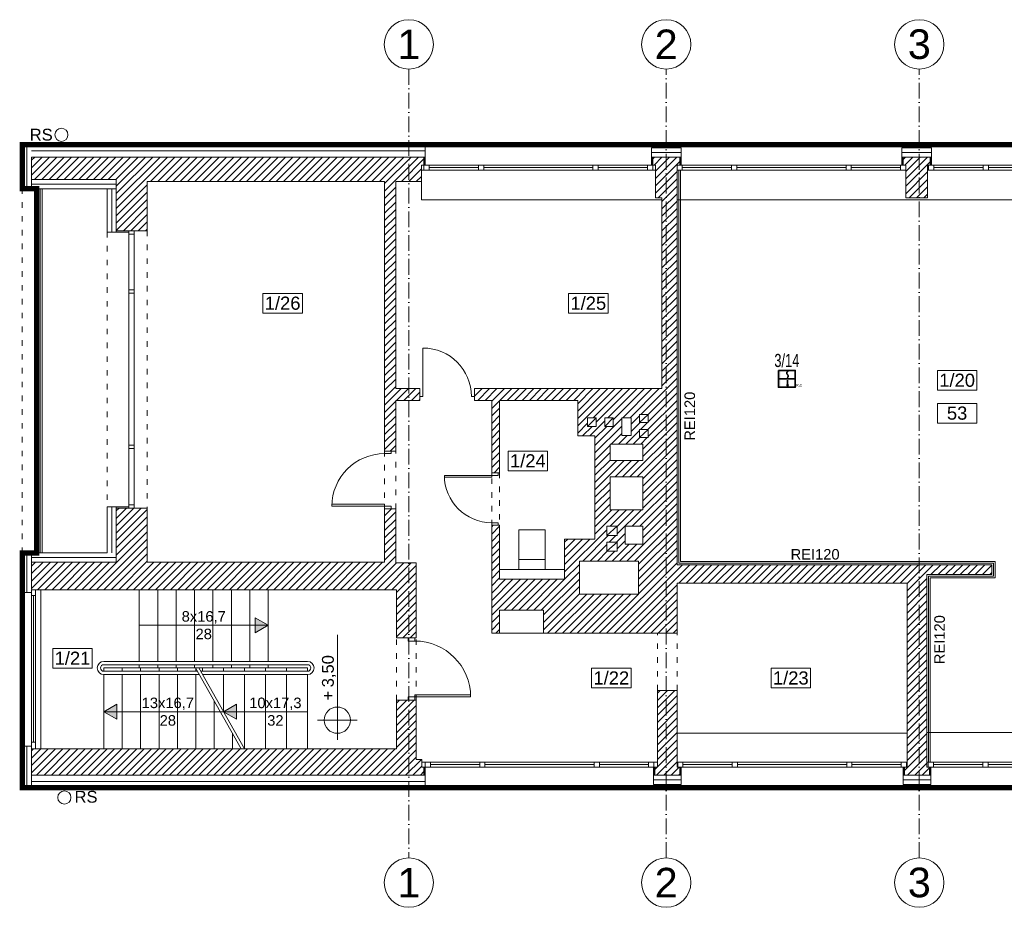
# Model space of a CAD drawing. Header units: millimetres. Extents: x 167773 to 185035, y -114105 to -66770.
# Tile 18 of 114: x 170958 to 172456, y -102287 to -100937. Entities that reach past the tile are written whole.
import ezdxf
from ezdxf.enums import TextEntityAlignment as Align

# ---------------------------------------------------------------- set-up
doc = ezdxf.new("R2010")
doc.units = ezdxf.units.MM
for name, pattern in [('ACAD_ISO03W100', [30, 12, -18]), ('ACAD_ISO10W100', [18, 12, -3, 0, -3]), ('DASHED', [0.75, 0.5, -0.25])]:
    doc.linetypes.add(name, pattern=pattern)
doc.layers.get('0').update_dxf_attribs({"lineweight": 9})
for name, color, linetype, lineweight in [('!_ppoz', 24, 'Continuous', 9), ('a-op_text', 7, 'Continuous', 9), ('a-osie', 20, 'ACAD_ISO10W100', 9), ('b-cienka', 9, 'Continuous', 9), ('b-drzwi', 6, 'Continuous', 9), ('b-izolacja', 8, 'BATTING', 9), ('b-okna', 6, 'Continuous', 9), ('b-przerywana1', 9, 'ACAD_ISO03W100', 9), ('b-przerywana2', 2, 'ACAD_ISO03W100', 9), ('b-widokowa', 7, 'Continuous', 9), ('b-ściany', 2, 'Continuous', 9), ('c-wyposazenie', 5, 'Continuous', 9), ('EL_Linia SSP', 240, 'Continuous', 35), ('h-hatch', 8, 'Continuous', 9), ('opis text', 7, 'Continuous', 9)]:
    doc.layers.add(name, color=color, linetype=linetype, lineweight=lineweight)
doc.layers.add('!zakres', color=7, linetype='ACAD_ISO03W100', lineweight=60, true_color=0x8a14ff)
doc.styles.add('Arial', font='arial.ttf')
doc.styles.add('PPAB_100', font='arial.ttf', dxfattribs={"height": 18})
doc.styles.add('PPAB_50', font='arial.ttf', dxfattribs={"height": 8})
doc.linetypes.add('BATTING', pattern='A,0.0001,-0.1,[134,ltypeshp.shx,S=0.1,R=0,X=-0.1,Y=0],-0.2,[134,ltypeshp.shx,S=0.1,R=180,X=0.1,Y=0],-0.1', length=0.4001)
pattern_1 = [(45, (15000, 0), (-5.61266008, 5.61266008), [])]

# ---------------------------------------------------------------- blocks, each defined once
blk = doc.blocks.new('okno_')
at = {"layer": 'b-okna'}
for p, q in [((-166, -4), (-91, -4)), ((-83, -4), (83, -4)), ((91, -4), (166, -4))]:
    blk.add_line(p, q, dxfattribs=at)
for points in [[(-174, -8), (174, -8), (174, 0), (-174, 0)], [(-174, 0), (-166, 0), (-166, -8), (-174, -8)], [(-83, 0), (-91, 0), (-91, -8), (-83, -8)], [(83, 0), (91, 0), (91, -8), (83, -8)], [(166, 0), (174, 0), (174, -8), (166, -8)]]:
    blk.add_lwpolyline(points, close=True, dxfattribs=at)
blk = doc.blocks.new('kotapozioma')
for p, q in [((49330.12, 104.43), (49330.12, 134.43)), ((49315.12, 119.43), (49395.12, 119.43))]:
    blk.add_line(p, q)
blk.add_circle((49330.12, 119.43), 10)
at = {"layer": 'opis text', "style": 'PPAB_50'}
for tag, p in [('ZNAK', (49345.12, 119.43)), ('WARTOSC', (49355.12, 119.43))]:
    blk.add_attdef(tag, text='', height=9, dxfattribs=at).set_placement(p, align=Align.BOTTOM_LEFT)
blk = doc.blocks.new('A$C5690186C')
at = {"layer": 'EL_Linia SSP', "lineweight": 5}
h = blk.add_hatch(color=256, dxfattribs=at)
h.set_gradient(color1=(255, 0, 0), color2=(224, 0, 0), one_color=1, name='INVSPHERICAL')
h.paths.add_polyline_path([(-9.8, 0), (-9.8, 12.8), (-12.8, 12.8), (-12.8, 0)])
h.paths.add_polyline_path([(-9.8, -12.8), (-9.8, 0), (-12.8, 0), (-12.8, -12.8)])
at = {"layer": 'EL_Linia SSP'}
blk.add_hatch(color=256, dxfattribs=at).paths.add_polyline_path([(2, -9.8, 1), (0.1, -9.8, 1)])
for p, q in [((-12.8, 0), (12.8, 0)), ((1.1, -2.1), (1.1, -9.8))]:
    blk.add_line(p, q, dxfattribs=at)
at = {"layer": 'EL_Linia SSP', "color": 1, "linetype": 'Continuous'}
for p, q in [((-0.1, 8.5), (0.1, 9.4)), ((0.1, 7.7), (-0.1, 8.5)), ((0.1, 9.4), (0.7, 10.4)), ((0.6, 7), (0.1, 7.7)), ((1.4, 2.3), (0.4, 1.2)), ((0.7, 6.7), (0.6, 7)), ((0.7, 10.4), (1.8, 11.5)), ((1.1, 6.3), (0.7, 6.7)), ((1.1, 6.3), (1.4, 6)), ((1.4, 6), (1.6, 5.7)), ((2, 3.3), (1.4, 2.3)), ((1.6, 5.7), (2, 5)), ((2, 5), (2.2, 4.2)), ((2.2, 4.2), (2, 3.3))]:
    blk.add_line(p, q, dxfattribs=at)
at = {"layer": 'EL_Linia SSP'}
blk.add_lwpolyline([(-12.8, 12.8), (12.8, 12.8), (12.8, -12.8), (-12.8, -12.8)], close=True, dxfattribs=at)
blk.add_circle((1.1, -9.8), 0.938, dxfattribs=at)
at = {"layer": 'EL_Linia SSP', "color": 1}
blk.add_text('R,C', height=4, dxfattribs=at).set_placement((13.9, -11.8))

msp = doc.modelspace()

# ---------------------------------------------------------------- hatches: boundary and pattern name
at = {"layer": 'b-cienka'}
h = msp.add_hatch(color=256, dxfattribs=at)
h.paths.add_polyline_path([(171336.2, -101858), (171336.4, -101857.9), (171316.5, -101846.4), (171316.5, -101858)])
h.paths.add_polyline_path([(171316.5, -101858), (171316.5, -101869.4), (171336.2, -101858)])
h = msp.add_hatch(color=256, dxfattribs=at)
h.paths.add_polyline_path([(171086.7, -101989.3), (171086.4, -101989.4), (171106.4, -102000.9), (171106.4, -101989.3)])
h.paths.add_polyline_path([(171106.4, -101989.3), (171106.4, -101977.9), (171086.7, -101989.3)])
h = msp.add_hatch(color=256, dxfattribs=at)
h.paths.add_polyline_path([(171268.7, -101989.3), (171268.4, -101989.4), (171288.4, -102000.9), (171288.4, -101989.3)])
h.paths.add_polyline_path([(171288.4, -101989.3), (171288.4, -101977.9), (171268.7, -101989.3)])
at = {"layer": 'h-hatch'}
h = msp.add_hatch(dxfattribs=at)
h.set_pattern_fill('ANSI31', color=256, scale=2.5, style=0)
h.set_pattern_definition(pattern_1)
h.paths.add_polyline_path([(171569.4, -101157.9), (171573.4, -101157.9), (171573.4, -101145.9), (170976.4, -101145.9), (170976.4, -101179.9), (171105.4, -101179.9), (171105.4, -101257.9), (171124.4, -101257.9), (171152.4, -101257.9), (171152.4, -101182.9), (171513.4, -101182.9), (171513.4, -101592.9), (171530.4, -101592.9), (171530.4, -101515.9), (171566.9, -101515.9), (171566.9, -101497.9), (171530.4, -101497.9), (171530.4, -101182.9), (171569.4, -101182.9)])
h = msp.add_hatch(dxfattribs=at)
h.set_pattern_fill('ANSI31', color=256, scale=2.5, style=0)
h.set_pattern_definition(pattern_1)
h.paths.add_polyline_path([(171958.4, -101165.9), (171958.4, -101157.9), (171962.4, -101157.9), (171962.4, -101145.9), (171921.4, -101145.9), (171921.4, -101157.9), (171925.4, -101157.9), (171925.4, -101207.9), (171935.4, -101207.9), (171935.4, -101497.9), (171650.4, -101497.9), (171650.4, -101515.9), (171676.4, -101515.9), (171676.4, -101625.9), (171688.4, -101625.9), (171688.4, -101515.9), (171807.4, -101515.9), (171807.4, -101569.9), (171833.4, -101569.9), (171833.4, -101726.9), (171787.4, -101726.9), (171787.4, -101787.9), (171688.4, -101787.9), (171688.4, -101705.9), (171676.4, -101705.9), (171676.4, -101869.9), (171688.4, -101869.9), (171688.4, -101834.9), (171755.4, -101834.9), (171755.4, -101869.9), (171958.4, -101869.9), (171958.4, -101793.9), (172308.4, -101793.9), (172308.4, -102073.9), (172304.4, -102073.9), (172304.4, -102085.9), (172342.4, -102085.9), (172342.4, -102073.9), (172338.4, -102073.9), (172338.4, -101780.9), (172437.4, -101780.9), (172437.4, -101765.9), (171958.4, -101765.9)])
h.paths.add_polyline_path([(171914.4, -101572.4), (171901.4, -101572.4), (171901.4, -101560.4), (171914.4, -101560.4)], flags=16)
h.paths.add_polyline_path([(171914.4, -101549.4), (171901.4, -101549.4), (171901.4, -101537.4), (171914.4, -101537.4)], flags=16)
h.paths.add_polyline_path([(171906.4, -101582.4), (171906.4, -101607.4), (171856.4, -101607.4), (171856.4, -101582.4)], flags=16)
h.paths.add_polyline_path([(171888.4, -101569.4), (171874.4, -101569.4), (171874.4, -101542.4), (171888.4, -101542.4)], flags=16)
h.paths.add_polyline_path([(171906.4, -101632.4), (171906.4, -101682.4), (171856.4, -101682.4), (171856.4, -101632.4)], flags=16)
h.paths.add_polyline_path([(171861.4, -101555.4), (171848.4, -101555.4), (171848.4, -101542.4), (171861.4, -101542.4)], flags=16)
h.paths.add_polyline_path([(171835.4, -101555.4), (171822.4, -101555.4), (171822.4, -101542.4), (171835.4, -101542.4)], flags=16)
h.paths.add_polyline_path([(171906.4, -101707.4), (171906.4, -101734.4), (171879.4, -101734.4), (171879.4, -101707.4)], flags=16)
h.paths.add_polyline_path([(171867.4, -101707.4), (171867.4, -101721.4), (171851.4, -101721.4), (171851.4, -101707.4)], flags=16)
h.paths.add_polyline_path([(171867.4, -101731.4), (171867.4, -101745.4), (171851.4, -101745.4), (171851.4, -101731.4)], flags=16)
h.paths.add_polyline_path([(171899.9, -101760.4), (171899.9, -101810.4), (171809.9, -101810.4), (171809.9, -101760.4)], flags=16)
h = msp.add_hatch(dxfattribs=at)
h.set_pattern_fill('ANSI31', color=256, scale=2.5, style=0)
h.set_pattern_definition(pattern_1)
h.paths.add_polyline_path([(172339.4, -101157.9), (172343.4, -101157.9), (172343.4, -101145.9), (172302.4, -101145.9), (172302.4, -101157.9), (172306.4, -101157.9), (172306.4, -101165.9), (172306.4, -101207.9), (172339.4, -101207.9)])
h = msp.add_hatch(dxfattribs=at)
h.set_pattern_fill('ANSI31', color=256, scale=2.5, style=0)
h.set_pattern_definition(pattern_1)
h.paths.add_polyline_path([(171561.4, -101762.9), (171530.4, -101762.9), (171530.4, -101680.9), (171513.4, -101680.9), (171513.4, -101761.9), (171152.4, -101761.9), (171152.4, -101679.9), (171124.4, -101679.9), (171105.4, -101679.9), (171105.4, -101761.9), (170976.4, -101761.9), (170976.4, -101803.9), (171531.4, -101803.9), (171531.4, -101876.9), (171561.4, -101876.9)])
h = msp.add_hatch(dxfattribs=at)
h.set_pattern_fill('ANSI31', color=256, scale=2.5, style=0)
h.set_pattern_definition(pattern_1)
h.paths.add_polyline_path([(171958.4, -101956.9), (171928.4, -101956.9), (171928.4, -102073.9), (171924.4, -102073.9), (171924.4, -102085.9), (171962.4, -102085.9), (171962.4, -102073.9), (171959.4, -102073.9), (171958.4, -102073.9)])
h = msp.add_hatch(dxfattribs=at)
h.set_pattern_fill('ANSI31', color=256, scale=2.5, style=0)
h.set_pattern_definition(pattern_1)
h.paths.add_polyline_path([(171570.4, -102061.9), (171561.4, -102061.9), (171561.4, -101971.9), (171531.4, -101971.9), (171531.4, -102045.9), (170976.4, -102045.9), (170976.4, -102085.9), (171573.4, -102085.9), (171573.4, -102073.9), (171570.4, -102073.9)])

# ---------------------------------------------------------------- linework, layer by layer
at = {"layer": '!_ppoz', "ltscale": 2}
for p, q in [((171960.9, -101763.4), (171960.9, -101165.9)), ((171963.4, -101760.9), (171963.4, -101165.9)), ((172439.9, -101763.4), (171960.9, -101763.4)), ((172442.4, -101760.9), (171963.4, -101760.9)), ((172439.9, -101783.4), (172439.9, -101763.4)), ((172442.4, -101785.9), (172442.4, -101760.9)), ((172340.9, -102065.9), (172340.9, -101783.4)), ((172340.9, -101783.4), (172439.9, -101783.4)), ((172343.4, -102065.9), (172343.4, -101785.9)), ((172343.4, -101785.9), (172442.4, -101785.9))]:
    msp.add_line(p, q, dxfattribs=at)
at = {"layer": '!zakres', "linetype": 'DASHED', "ltscale": 60, "const_width": 8, "flags": 128}
msp.add_lwpolyline([(170984.4, -101193.9), (170962.4, -101193.9), (170962.4, -101126.9), (179273.4, -101126.9), (179273.4, -102104.9), (170962.4, -102104.9), (170962.4, -101747.9), (170984.4, -101747.9), (170984.4, -101193.9)], close=True, dxfattribs=at)
at = {"layer": 'a-op_text', "ltscale": 0.5}
for points in [[(171328.4, -101383.2), (171328.4, -101353.2), (171388.4, -101353.2), (171388.4, -101383.2)], [(171793.4, -101383.2), (171793.4, -101353.2), (171853.4, -101353.2), (171853.4, -101383.2)], [(172354.4, -101500.4), (172354.4, -101470.4), (172414.4, -101470.4), (172414.4, -101500.4)], [(172354.4, -101550.4), (172354.4, -101520.4), (172414.4, -101520.4), (172414.4, -101550.4)], [(171701.4, -101623), (171701.4, -101593), (171761.4, -101593), (171761.4, -101623)], [(171008.8, -101923.2), (171008.8, -101893.2), (171068.8, -101893.2), (171068.8, -101923.2)], [(171828.4, -101953.2), (171828.4, -101923.2), (171888.4, -101923.2), (171888.4, -101953.2)], [(172101.4, -101953.2), (172101.4, -101923.2), (172161.4, -101923.2), (172161.4, -101953.2)]]:
    msp.add_lwpolyline(points, close=True, dxfattribs=at)
at = {"layer": 'a-osie', "ltscale": 2}
for p, q in [((171550.4, -101011.9), (171550.4, -102211.9)), ((171941.9, -102211.9), (171941.9, -101011.9)), ((172326.9, -102211.9), (172326.9, -101011.9))]:
    msp.add_line(p, q, dxfattribs=at)
at = {"layer": 'a-osie', "linetype": 'Continuous'}
for centre in [(171550.4, -100974.4), (171941.9, -100974.4), (172326.9, -100974.4), (171550.4, -102249.4), (171941.9, -102249.4), (172326.9, -102249.4)]:
    msp.add_circle(centre, 37.5, dxfattribs=at)
at = {"layer": 'b-cienka'}
for p, q in [((171140.4, -101857.9), (171336.4, -101857.9)), ((171086.4, -101989.4), (171268.4, -101989.4)), ((171268.4, -101989.4), (171396.4, -101989.4))]:
    msp.add_line(p, q, dxfattribs=at)
for points in [[(171316.5, -101869.4), (171316.5, -101846.4), (171336.4, -101857.9)], [(171106.4, -101977.9), (171106.4, -102000.9), (171086.4, -101989.4)], [(171288.4, -101977.9), (171288.4, -102000.9), (171268.4, -101989.4)]]:
    msp.add_lwpolyline(points, close=True, dxfattribs=at)
at = {"layer": 'b-drzwi'}
for p, q in [((171571.9, -101509.9), (171571.9, -101436.3)), ((171566.9, -101509.9), (171571.9, -101509.9)), ((171650.5, -101509.9), (171645.5, -101509.9))]:
    msp.add_line(p, q, dxfattribs=at)
for points in [[(171513.4, -101596.9), (171513.4, -101592.9), (171523.4, -101592.9), (171523.4, -101596.9)], [(171676.4, -101629.9), (171676.4, -101632.9), (171604.4, -101632.9), (171604.4, -101629.9)], [(171676.4, -101629.9), (171676.4, -101625.9), (171686.4, -101625.9), (171686.4, -101629.9)], [(171513.4, -101676.9), (171513.4, -101673.9), (171433.4, -101673.9), (171433.4, -101676.9)], [(171513.4, -101680.9), (171513.4, -101676.9), (171523.4, -101676.9), (171523.4, -101680.9)], [(171676.4, -101705.9), (171676.4, -101701.9), (171686.4, -101701.9), (171686.4, -101705.9)], [(171559.4, -101876.9), (171559.4, -101881.9), (171549.4, -101881.9), (171549.4, -101876.9)], [(171559.4, -101966.9), (171559.4, -101963.9), (171644.4, -101963.9), (171644.4, -101966.9)], [(171559.4, -101966.9), (171559.4, -101971.9), (171549.4, -101971.9), (171549.4, -101966.9)]]:
    msp.add_lwpolyline(points, close=True, dxfattribs=at)
for centre, radius, start, end in [((171571.9, -101509.9), 73.6, 0, 90), ((171513.4, -101676.9), 80, 90, 180), ((171676.4, -101629.9), 72, 180, 270), ((171559.4, -101966.9), 85, 0, 90)]:
    msp.add_arc(centre, radius, start, end, dxfattribs=at)
at = {"layer": 'b-izolacja', "ltscale": 16}
for p, q in [((170969.4, -101126.9), (170969.4, -101193.9)), ((171919.4, -101138.9), (171964.4, -101138.9)), ((172300.4, -101138.9), (172345.4, -101138.9)), ((171105.4, -101186.9), (170976.4, -101186.9)), ((171098.4, -101193.9), (171098.4, -101259.9)), ((171098.4, -101677.9), (171098.4, -101747.9)), ((170969.4, -101747.9), (170969.4, -101807.9)), ((170976.4, -101754.9), (171105.4, -101754.9)), ((170969.4, -102041.9), (170969.4, -102104.9)), ((171922.4, -102092.9), (171964.4, -102092.9)), ((172302.4, -102092.9), (172344.4, -102092.9))]:
    msp.add_line(p, q, dxfattribs=at)
at = {"layer": 'b-izolacja', "ltscale": 22}
for p, q in [((170976.4, -101136.4), (171575.4, -101136.4)), ((170976.4, -102095.4), (171575.4, -102095.4))]:
    msp.add_line(p, q, dxfattribs=at)
at = {"layer": 'b-izolacja', "ltscale": 2}
for p, q in [((171574.4, -101145.9), (171574.4, -101157.9)), ((171920.4, -101145.9), (171920.4, -101157.9)), ((171963.4, -101145.9), (171963.4, -101157.9)), ((172301.4, -101145.9), (172301.4, -101157.9)), ((172344.4, -101145.9), (172344.4, -101157.9)), ((171574.4, -102073.9), (171574.4, -102085.9)), ((171923.4, -102073.9), (171923.4, -102085.9)), ((171963.4, -102073.9), (171963.4, -102085.9)), ((172303.4, -102073.9), (172303.4, -102085.9)), ((172343.4, -102073.9), (172343.4, -102085.9))]:
    msp.add_line(p, q, dxfattribs=at)
at = {"layer": 'b-izolacja', "linetype": 'ByBlock', "ltscale": 22}
for p, q in [((170976.4, -101179.9), (170976.4, -101193.9)), ((171091.4, -101193.9), (171105.4, -101193.9)), ((170976.4, -101761.9), (170976.4, -101747.9)), ((170976.4, -102085.9), (170976.4, -102104.9))]:
    msp.add_line(p, q, dxfattribs=at)
at = {"layer": 'b-okna'}
for p, q in [((171919.4, -101157.9), (171575.4, -101157.9)), ((172300.4, -101157.9), (171964.4, -101157.9)), ((172684.4, -101157.9), (172345.4, -101157.9)), ((171925.4, -101165.9), (171569.4, -101165.9)), ((172306.4, -101165.9), (171958.4, -101165.9)), ((172690.4, -101165.9), (172339.4, -101165.9)), ((171124.4, -101347.9), (171124.4, -101262.9)), ((171132.4, -101347.9), (171132.4, -101262.9)), ((171124.4, -101583.9), (171124.4, -101352.9)), ((171132.4, -101583.9), (171132.4, -101352.9)), ((171124.4, -101674.9), (171124.4, -101588.9)), ((171132.4, -101674.9), (171132.4, -101588.9)), ((170976.4, -101807.9), (170976.4, -102041.9)), ((170976.4, -101812.9), (170982.4, -101812.9)), ((170979.4, -101812.9), (170979.4, -102035.9)), ((170982.4, -101803.9), (170982.4, -102045.9)), ((170976.4, -102035.9), (170982.4, -102035.9)), ((171928.4, -102065.9), (171570.4, -102065.9)), ((172308.4, -102065.9), (171958.4, -102065.9)), ((172690.4, -102065.9), (172338.4, -102065.9)), ((171922.4, -102073.9), (171575.4, -102073.9)), ((172302.4, -102073.9), (171964.4, -102073.9)), ((172684.4, -102073.9), (172344.4, -102073.9))]:
    msp.add_line(p, q, dxfattribs=at)
for points in [[(171124.4, -101262.9), (171132.4, -101262.9), (171132.4, -101257.9), (171124.4, -101257.9)], [(171124.4, -101352.9), (171132.4, -101352.9), (171132.4, -101347.9), (171124.4, -101347.9)], [(171124.4, -101588.9), (171132.4, -101588.9), (171132.4, -101583.9), (171124.4, -101583.9)], [(171124.4, -101679.9), (171132.4, -101679.9), (171132.4, -101674.9), (171124.4, -101674.9)]]:
    msp.add_lwpolyline(points, close=True, dxfattribs=at)
at = {"layer": 'b-przerywana1', "ltscale": 0.7}
for p, q in [((170962.4, -101747.9), (170962.4, -101193.9)), ((171091.4, -101259.9), (171091.4, -101677.9)), ((171152.4, -101257.9), (171152.4, -101679.9)), ((171513.4, -101592.9), (171513.4, -101680.9)), ((171530.4, -101680.9), (171530.4, -101592.9)), ((171676.4, -101705.9), (171676.4, -101625.9)), ((171688.4, -101625.9), (171688.4, -101705.9)), ((170962.4, -102041.9), (170962.4, -101807.9)), ((171531.4, -101971.9), (171531.4, -101876.9)), ((171561.4, -101971.9), (171561.4, -101876.9)), ((171928.4, -101956.9), (171928.4, -101869.9)), ((171958.4, -101956.9), (171958.4, -101869.9))]:
    msp.add_line(p, q, dxfattribs=at)
at = {"layer": 'b-przerywana2'}
msp.add_line((171570.4, -102061.9), (171570.4, -102073.9), dxfattribs=at)
at = {"layer": 'b-widokowa'}
for p, q in [((171575.4, -101126.9), (179205.4, -101126.9)), ((170976.4, -101145.9), (170976.4, -101179.9)), ((170976.4, -101145.9), (171575.4, -101145.9)), ((171573.4, -101145.9), (171573.4, -101157.9)), ((171919.4, -101145.9), (171964.4, -101145.9)), ((171921.4, -101145.9), (171921.4, -101157.9)), ((171962.4, -101145.9), (171962.4, -101157.9)), ((172300.4, -101145.9), (172345.4, -101145.9)), ((172302.4, -101145.9), (172302.4, -101157.9)), ((172343.4, -101145.9), (172343.4, -101157.9)), ((171105.4, -101179.9), (170976.4, -101179.9)), ((171105.4, -101179.9), (171105.4, -101259.9)), ((171569.4, -101210.9), (171569.4, -101182.9)), ((170984.4, -101193.9), (170984.4, -101747.9)), ((170989.4, -101193.9), (170989.4, -101747.9)), ((170992.4, -101193.9), (170992.4, -101747.9)), ((171569.4, -101210.9), (171935.4, -101210.9)), ((171958.4, -101210.9), (172690.4, -101210.9)), ((171105.4, -101255.9), (171105.4, -101255.9)), ((171124.4, -101257.9), (171105.4, -101257.9)), ((171822.4, -101555.4), (171835.4, -101542.4)), ((171848.4, -101555.4), (171861.4, -101542.4)), ((171901.4, -101549.4), (171914.4, -101537.4)), ((171901.4, -101572.4), (171914.4, -101560.4)), ((171105.4, -101677.9), (171105.4, -101761.9)), ((171124.4, -101679.9), (171105.4, -101679.9)), ((171105.4, -101685.9), (171105.4, -101685.9)), ((171851.4, -101721.4), (171867.4, -101707.4)), ((171851.4, -101745.4), (171867.4, -101731.4)), ((170976.4, -101761.9), (171105.4, -101761.9)), ((170976.4, -101802.9), (170976.4, -101761.9)), ((171140.4, -101912.9), (171140.4, -101803.9)), ((171168.4, -101912.9), (171168.4, -101803.9)), ((171196.4, -101912.9), (171196.4, -101803.9)), ((171224.4, -101912.9), (171224.4, -101803.9)), ((171252.4, -101912.9), (171252.4, -101803.9)), ((171280.4, -101912.9), (171280.4, -101803.9)), ((171308.4, -101912.9), (171308.4, -101803.9)), ((171336.4, -101912.9), (171336.4, -101803.9)), ((171396.4, -101912.9), (171086.4, -101912.9)), ((171396.4, -101917.9), (171086.4, -101917.9)), ((171140.4, -101922.9), (171140.4, -101917.9)), ((171168.4, -101922.9), (171168.4, -101917.9)), ((171196.4, -101922.9), (171196.4, -101917.9)), ((171224.4, -101922.9), (171224.4, -101917.9)), ((171252.4, -101922.9), (171252.4, -101917.9)), ((171280.4, -101922.9), (171280.4, -101917.9)), ((171308.4, -101922.9), (171308.4, -101917.9)), ((171336.4, -101922.9), (171336.4, -101917.9)), ((171396.4, -101922.9), (171086.4, -101922.9)), ((171086.4, -101922.9), (171086.4, -101927.9)), ((171228.6, -101927.9), (171086.4, -101927.9)), ((171231.4, -101932.9), (171086.4, -101932.9)), ((171086.4, -101932.9), (171086.4, -102045.9)), ((171114.4, -101922.9), (171114.4, -101927.9)), ((171114.4, -101932.9), (171114.4, -102045.9)), ((171142.4, -101922.9), (171142.4, -101927.9)), ((171142.4, -101932.9), (171142.4, -102045.9)), ((171170.4, -101922.9), (171170.4, -101927.9)), ((171170.4, -101932.9), (171170.4, -102045.9)), ((171198.4, -101922.9), (171198.4, -101927.9)), ((171198.4, -101932.9), (171198.4, -102045.9)), ((171226.4, -101924.1), (171226.4, -101927.9)), ((171226.4, -101932.9), (171226.4, -102045.9)), ((171396.4, -101927.9), (171233.6, -101927.9)), ((171236.4, -101922.9), (171236.4, -101927.9)), ((171396.4, -101932.9), (171236.4, -101932.9)), ((171268.4, -101922.9), (171268.4, -101927.9)), ((171268.4, -101932.9), (171268.4, -101989.4)), ((171300.4, -101922.9), (171300.4, -101927.9)), ((171300.4, -101932.9), (171300.4, -102045.9)), ((171332.4, -101922.9), (171332.4, -101927.9)), ((171332.4, -101932.9), (171332.4, -102045.9)), ((171364.4, -101922.9), (171364.4, -101927.9)), ((171364.4, -101932.9), (171364.4, -102045.9)), ((171396.4, -101922.9), (171396.4, -101927.9)), ((171396.4, -101932.9), (171396.4, -102045.9)), ((171254.4, -101973.5), (171254.4, -102045.9)), ((171282.4, -102022.9), (171282.4, -102045.9)), ((171958.4, -102021.9), (172308.4, -102021.9)), ((172338.4, -102020.9), (172690.4, -102020.9)), ((170976.4, -102045.9), (170976.4, -102085.9)), ((170976.4, -102085.9), (171575.4, -102085.9)), ((171573.4, -102073.9), (171573.4, -102085.9)), ((171922.4, -102085.9), (171964.4, -102085.9)), ((171924.4, -102073.9), (171924.4, -102085.9)), ((171962.4, -102073.9), (171962.4, -102085.9)), ((172302.4, -102085.9), (172344.4, -102085.9)), ((172304.4, -102073.9), (172304.4, -102085.9)), ((172342.4, -102073.9), (172342.4, -102085.9)), ((171575.4, -102104.9), (179205.4, -102104.9))]:
    msp.add_line(p, q, dxfattribs=at)
at = {"layer": 'b-widokowa', "ltscale": 0.5}
for p, q in [((170990.4, -101803.9), (170990.4, -102045.9)), ((171688.4, -101869.9), (171755.4, -101869.9))]:
    msp.add_line(p, q, dxfattribs=at)
for centre in [(171021.9, -101111.9), (171026.4, -102119.9)]:
    msp.add_circle(centre, 10, dxfattribs=at)
at = {"layer": 'b-widokowa'}
for centre, radius, start, end in [((171086.4, -101922.9), 10, 90, 270), ((171086.4, -101922.9), 5, 90, 270), ((171396.4, -101922.9), 10, 0, 90), ((171396.4, -101922.9), 5, 0, 90), ((171396.4, -101922.9), 5, 270, 0), ((171396.4, -101922.9), 10, 270, 0)]:
    msp.add_arc(centre, radius, start, end, dxfattribs=at)
at = {"layer": 'b-ściany'}
for p, q in [((171575.4, -101126.9), (170962.4, -101126.9)), ((170962.4, -101193.9), (170962.4, -101126.9)), ((171575.4, -101157.9), (171575.4, -101126.9)), ((171919.4, -101157.9), (171919.4, -101131.9)), ((171964.4, -101131.9), (171919.4, -101131.9)), ((171964.4, -101157.9), (171964.4, -101131.9)), ((172300.4, -101157.9), (172300.4, -101131.9)), ((172300.4, -101131.9), (172345.4, -101131.9)), ((172345.4, -101157.9), (172345.4, -101131.9)), ((171569.4, -101157.9), (171569.4, -101182.9)), ((171569.4, -101157.9), (171575.4, -101157.9)), ((171925.4, -101157.9), (171919.4, -101157.9)), ((171925.4, -101157.9), (171925.4, -101207.9)), ((171958.4, -101157.9), (171958.4, -101165.9)), ((171958.4, -101157.9), (171964.4, -101157.9)), ((172306.4, -101157.9), (172300.4, -101157.9)), ((172306.4, -101157.9), (172306.4, -101207.9)), ((172339.4, -101157.9), (172339.4, -101207.9)), ((172339.4, -101157.9), (172345.4, -101157.9)), ((171958.4, -101165.9), (171958.4, -101765.9)), ((171152.4, -101257.9), (171152.4, -101182.9)), ((171152.4, -101182.9), (171513.4, -101182.9)), ((171513.4, -101182.9), (171513.4, -101592.9)), ((171530.4, -101182.9), (171569.4, -101182.9)), ((171530.4, -101497.9), (171530.4, -101182.9)), ((171091.4, -101193.9), (170962.4, -101193.9)), ((171091.4, -101193.9), (170962.4, -101193.9)), ((171091.4, -101193.9), (171091.4, -101259.9)), ((171091.4, -101258.9), (171091.4, -101193.9)), ((171925.4, -101207.9), (171935.4, -101207.9)), ((171935.4, -101497.9), (171935.4, -101207.9)), ((172306.4, -101207.9), (172339.4, -101207.9)), ((171091.4, -101259.9), (171124.4, -101259.9)), ((171152.4, -101257.9), (171124.4, -101257.9)), ((171124.4, -101259.9), (171124.4, -101257.9)), ((171530.4, -101497.9), (171566.9, -101497.9)), ((171566.9, -101515.9), (171566.9, -101497.9)), ((171650.4, -101515.9), (171650.4, -101497.9)), ((171650.4, -101497.9), (171935.4, -101497.9)), ((171530.4, -101592.9), (171530.4, -101515.9)), ((171530.4, -101515.9), (171566.9, -101515.9)), ((171650.4, -101515.9), (171676.4, -101515.9)), ((171676.4, -101515.9), (171676.4, -101625.9)), ((171807.4, -101515.9), (171688.4, -101515.9)), ((171807.4, -101569.9), (171807.4, -101515.9)), ((171833.4, -101569.9), (171807.4, -101569.9)), ((171833.4, -101726.9), (171833.4, -101569.9)), ((171513.4, -101592.9), (171530.4, -101592.9)), ((171688.4, -101625.9), (171676.4, -101625.9)), ((171091.4, -101677.9), (171091.4, -101747.9)), ((171124.4, -101677.9), (171091.4, -101677.9)), ((171091.4, -101747.9), (171091.4, -101677.9)), ((171124.4, -101679.9), (171124.4, -101677.9)), ((171152.4, -101679.9), (171124.4, -101679.9)), ((171152.4, -101761.9), (171152.4, -101679.9)), ((171513.4, -101680.9), (171530.4, -101680.9)), ((171513.4, -101680.9), (171513.4, -101761.9)), ((171530.4, -101680.9), (171530.4, -101762.9)), ((171688.4, -101705.9), (171676.4, -101705.9)), ((171676.4, -101705.9), (171676.4, -101869.9)), ((171688.4, -101705.9), (171688.4, -101787.9)), ((171787.4, -101787.9), (171787.4, -101726.9)), ((171787.4, -101726.9), (171833.4, -101726.9)), ((170962.4, -101747.9), (171091.4, -101747.9)), ((170962.4, -101747.9), (171091.4, -101747.9)), ((170962.4, -101747.9), (170962.4, -101807.9)), ((171513.4, -101761.9), (171152.4, -101761.9)), ((171530.4, -101762.9), (171561.4, -101762.9)), ((171561.4, -101762.9), (171561.4, -101876.9)), ((172437.4, -101765.9), (171958.4, -101765.9)), ((172437.4, -101765.9), (172437.4, -101780.9)), ((172338.4, -101780.9), (172338.4, -102073.9)), ((172437.4, -101780.9), (172338.4, -101780.9)), ((171688.4, -101787.9), (171787.4, -101787.9)), ((171958.4, -101793.9), (172308.4, -101793.9)), ((171958.4, -101793.9), (171958.4, -101869.9)), ((172308.4, -101793.9), (172308.4, -102073.9)), ((170962.4, -101807.9), (170976.4, -101807.9)), ((171531.4, -101803.9), (170976.4, -101803.9)), ((170976.4, -101807.9), (170976.4, -101803.9)), ((171531.4, -101803.9), (171531.4, -101876.9)), ((171688.4, -101869.9), (171688.4, -101834.9)), ((171688.4, -101834.9), (171755.4, -101834.9)), ((171755.4, -101834.9), (171755.4, -101869.9)), ((171561.4, -101876.9), (171531.4, -101876.9)), ((171676.4, -101869.9), (171688.4, -101869.9)), ((171755.4, -101869.9), (171958.4, -101869.9)), ((171225.8, -101922.9), (171295.4, -102045.9)), ((171230.8, -101922.9), (171300.4, -102045.9)), ((171928.4, -101956.9), (171928.4, -102073.9)), ((171928.4, -101956.9), (171958.4, -101956.9)), ((171958.4, -101956.9), (171958.4, -102073.9)), ((171561.4, -101971.9), (171531.4, -101971.9)), ((171531.4, -101971.9), (171531.4, -102045.9)), ((171561.4, -101971.9), (171561.4, -102061.9)), ((171928.4, -102023.9), (171928.4, -102073.9)), ((171958.4, -102023.9), (171958.4, -102073.9)), ((170962.4, -102041.9), (170976.4, -102041.9)), ((170962.4, -102041.9), (170962.4, -102104.9)), ((170976.4, -102041.9), (170976.4, -102045.9)), ((170976.4, -102041.9), (170976.4, -102045.9)), ((171531.4, -102045.9), (170976.4, -102045.9)), ((171570.4, -102061.9), (171561.4, -102061.9)), ((171570.4, -102061.9), (171570.4, -102073.9)), ((171570.4, -102073.9), (171575.4, -102073.9)), ((171575.4, -102073.9), (171575.4, -102104.9)), ((171922.4, -102073.9), (171922.4, -102099.9)), ((171922.4, -102073.9), (171928.4, -102073.9)), ((171958.4, -102073.9), (171964.4, -102073.9)), ((171964.4, -102073.9), (171964.4, -102099.9)), ((172302.4, -102073.9), (172302.4, -102099.9)), ((172302.4, -102073.9), (172308.4, -102073.9)), ((172338.4, -102073.9), (172344.4, -102073.9)), ((172344.4, -102073.9), (172344.4, -102099.9)), ((171964.4, -102099.9), (171922.4, -102099.9)), ((172344.4, -102099.9), (172302.4, -102099.9)), ((171575.4, -102104.9), (170962.4, -102104.9))]:
    msp.add_line(p, q, dxfattribs=at)
for points in [[(171688.4, -101515.9), (171688.4, -101625.9)], [(171688.4, -101705.9), (171688.4, -101787.9)]]:
    msp.add_lwpolyline(points, dxfattribs=at)
for points in [[(171822.4, -101542.4), (171835.4, -101542.4), (171835.4, -101555.4), (171822.4, -101555.4)], [(171848.4, -101555.4), (171861.4, -101555.4), (171861.4, -101542.4), (171848.4, -101542.4)], [(171888.4, -101542.4), (171874.4, -101542.4), (171874.4, -101569.4), (171888.4, -101569.4)], [(171901.4, -101549.4), (171914.4, -101549.4), (171914.4, -101537.4), (171901.4, -101537.4)], [(171901.4, -101572.4), (171914.4, -101572.4), (171914.4, -101560.4), (171901.4, -101560.4)], [(171856.4, -101607.4), (171906.4, -101607.4), (171906.4, -101582.4), (171856.4, -101582.4)], [(171856.4, -101682.4), (171906.4, -101682.4), (171906.4, -101632.4), (171856.4, -101632.4)], [(171867.4, -101721.4), (171851.4, -101721.4), (171851.4, -101707.4), (171867.4, -101707.4)], [(171906.4, -101734.4), (171879.4, -101734.4), (171879.4, -101707.4), (171906.4, -101707.4)], [(171867.4, -101745.4), (171851.4, -101745.4), (171851.4, -101731.4), (171867.4, -101731.4)], [(171809.9, -101760.4), (171899.9, -101760.4), (171899.9, -101810.4), (171809.9, -101810.4)]]:
    msp.add_lwpolyline(points, close=True, dxfattribs=at)
at = {"layer": 'c-wyposazenie'}
msp.add_line((171688.4, -101772.9), (171787.4, -101772.9), dxfattribs=at)
for points in [[(171717.9, -101712.9), (171757.9, -101712.9), (171757.9, -101772.9), (171717.9, -101772.9)], [(171717.9, -101712.9), (171757.9, -101712.9), (171757.9, -101757.9), (171717.9, -101757.9)]]:
    msp.add_lwpolyline(points, close=True, dxfattribs=at)

# ---------------------------------------------------------------- block references
at = {"layer": 'b-okna', "xscale": -1, "rotation": 180}
for p in [(171747.4, -101165.9), (172132.4, -101165.9), (172514.9, -101165.9)]:
    msp.add_blockref('okno_', p, dxfattribs=at)
at = {"layer": 'b-okna'}
for p in [(171749.2, -102065.9), (172133.4, -102065.9), (172514.4, -102065.9)]:
    msp.add_blockref('okno_', p, dxfattribs=at)
at = {"layer": 'EL_Linia SSP'}
msp.add_blockref('A$C5690186C', (172125.4, -101483), dxfattribs=at)
at = {"layer": 'opis text', "xscale": 2, "yscale": 2, "zscale": 2, "rotation": 90}
msp.add_blockref('kotapozioma', (171680.5, -200662.5), dxfattribs=at).add_auto_attribs({'WARTOSC': '3,50', 'ZNAK': '+'})

# ---------------------------------------------------------------- texts
at = {"layer": '!_ppoz', "char_height": 16, "width": 2937.189, "attachment_point": 4, "rotation": 90, "style": 'PPAB_100'}
for insert in [(171977.8, -101577.2), (172357.8, -101917.1)]:
    msp.add_mtext('{\\fArial|b0|i0|c238|p34;REI120}', dxfattribs=dict(at, insert=insert))
at = {"layer": '!_ppoz', "insert": (172131.1, -101750.1), "char_height": 16, "width": 1468.594, "attachment_point": 4, "style": 'PPAB_100'}
msp.add_mtext('{\\fArial|b0|i0|c238|p34;REI120}', dxfattribs=at)
at = {"layer": 'a-op_text', "ltscale": 0.5, "attachment_point": 5, "style": 'PPAB_100'}
for s, insert, char_height, width in [('RS', (170991.2, -101111.9), 18, 60), ('1/26', (171358.4, -101368.2), 20, 60), ('1/25', (171823.4, -101368.2), 20, 60), ('1/20', (172384.4, -101485.4), 20, 60), ('{\\fArial|b0|i0|c238|p34;53}', (172384.4, -101535.4), 20, 60), ('1/24', (171731.4, -101608), 20, 60), ('8x16,{\\fArial|b0|i0|c238|p34;7}\\P28', (171238.4, -101857.9), 16, 104.303), ('1/21', (171038.8, -101908.2), 20, 60), ('1/22', (171858.4, -101938.2), 20, 60), ('1/23', (172131.4, -101938.2), 20, 60), ('10x17,3\\P32', (171347.4, -101989.4), 16, 104.303), ('13x{\\fArial|b0|i0|c238|p34;16,7}\\P28', (171183.8, -101989.4), 16, 104.303), ('RS', (171059.4, -102118.9), 18, 60)]:
    msp.add_mtext(s, dxfattribs=dict(at, insert=insert, char_height=char_height, width=width))
at = {"layer": 'a-osie', "linetype": 'ACAD_ISO10W100', "char_height": 45, "width": 4405.783, "attachment_point": 5, "style": 'PPAB_100'}
for s, insert in [('1', (171550.4, -100974.4)), ('2', (171941.9, -100974.4)), ('3', (172326.9, -100974.4)), ('1', (171550.4, -102249.4)), ('2', (171941.9, -102249.4)), ('3', (172326.9, -102249.4))]:
    msp.add_mtext(s, dxfattribs=dict(at, insert=insert))
at = {"layer": 'EL_Linia SSP', "style": 'Arial', "width": 0.7}
msp.add_text('3/14', height=20, dxfattribs=at).set_placement((172125.4, -101465.2), align=Align.CENTER)

doc.saveas('drawing.dxf')
